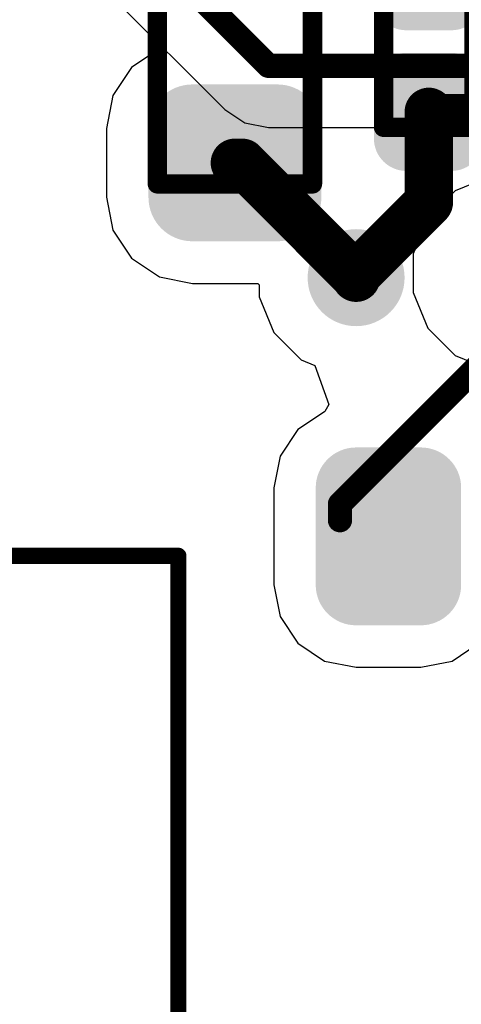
# Model space of a CAD drawing. Header units: inches. Extents: x 0.3 to 40.7, y 0 to 25.4.
# Tile 8 of 15: x 25.5 to 28.3, y 15.9 to 22. Entities that reach past the tile are written whole.
import ezdxf

# ---------------------------------------------------------------- set-up
doc = ezdxf.new("R2010")
doc.units = ezdxf.units.IN
for name, color, linetype in [('BOTTOM', 5, 'Continuous'), ('TOP', 1, 'Continuous'), ('Top Assembly', 56, 'Continuous'), ('Top Solder', 216, 'Continuous'), ('Via Holes', 16, 'Continuous')]:
    doc.layers.add(name, color=color, linetype=linetype)

# ---------------------------------------------------------------- blocks, each defined once
blk = doc.blocks.new('CAP_0603_2927')
at = {"layer": 'TOP'}
h = blk.add_hatch(color=1, dxfattribs=at)
edge = h.paths.add_edge_path()
edge.add_arc((-0.5369, -0.2631), 0.2219, 270, 360)
edge.add_line((-0.315, -0.2631), (-0.315, 0.2631))
edge.add_arc((-0.5369, 0.2631), 0.2219, 0, 90)
edge.add_line((-0.5369, 0.485), (-0.9632, 0.485))
edge.add_arc((-0.9632, 0.2631), 0.2219, 90, 180)
edge.add_line((-1.185, 0.2631), (-1.185, -0.2631))
edge.add_arc((-0.9632, -0.2631), 0.2219, 180, 270)
edge.add_line((-0.9632, -0.485), (-0.5369, -0.485))
h = blk.add_hatch(color=1, dxfattribs=at)
edge = h.paths.add_edge_path()
edge.add_arc((0.5369, 0.2631), 0.2219, 90, 180)
edge.add_line((0.315, 0.2631), (0.315, -0.2631))
edge.add_arc((0.5369, -0.2631), 0.2219, 180, 270)
edge.add_line((0.5369, -0.485), (0.9632, -0.485))
edge.add_arc((0.9632, -0.2631), 0.2219, 270, 360)
edge.add_line((1.185, -0.2631), (1.185, 0.2631))
edge.add_arc((0.9632, 0.2631), 0.2219, 0, 90)
edge.add_line((0.9632, 0.485), (0.5369, 0.485))
at = {"layer": 'Top Solder'}
h = blk.add_hatch(color=216, dxfattribs=at)
edge = h.paths.add_edge_path()
edge.add_arc((-0.5369, -0.2631), 0.2719, 270, 360)
edge.add_line((-0.265, -0.2631), (-0.265, 0.2631))
edge.add_arc((-0.5369, 0.2631), 0.2719, 0, 90)
edge.add_line((-0.5369, 0.535), (-0.9632, 0.535))
edge.add_arc((-0.9632, 0.2631), 0.2719, 90, 180)
edge.add_line((-1.235, 0.2631), (-1.235, -0.2631))
edge.add_arc((-0.9632, -0.2631), 0.2719, 180, 270)
edge.add_line((-0.9632, -0.535), (-0.5369, -0.535))
h = blk.add_hatch(color=216, dxfattribs=at)
edge = h.paths.add_edge_path()
edge.add_arc((0.5369, 0.2631), 0.2719, 90, 180)
edge.add_line((0.265, 0.2631), (0.265, -0.2631))
edge.add_arc((0.5369, -0.2631), 0.2719, 180, 270)
edge.add_line((0.5369, -0.535), (0.9632, -0.535))
edge.add_arc((0.9632, -0.2631), 0.2719, 270, 360)
edge.add_line((1.235, -0.2631), (1.235, 0.2631))
edge.add_arc((0.9632, 0.2631), 0.2719, 0, 90)
edge.add_line((0.9632, 0.535), (0.5369, 0.535))
at = {"layer": 'Top Assembly', "const_width": 0.12}
for points in [[(-0.88, 0.48), (0.88, 0.48)], [(-0.88, 0.48), (-0.88, -0.48)], [(0.88, 0.48), (0.88, -0.48)], [(-0.88, -0.48), (0.88, -0.48)]]:
    blk.add_lwpolyline(points, dxfattribs=at)
at = {"layer": 'Top Assembly', "const_width": 0.06}
for points in [[(-0.91, 0.48, 1), (-0.85, 0.48, 1)], [(-0.91, 0.48, 1), (-0.85, 0.48, 1)], [(0.85, 0.48, 1), (0.91, 0.48, 1)], [(0.85, 0.48, 1), (0.91, 0.48, 1)], [(-0.91, -0.48, 1), (-0.85, -0.48, 1)], [(-0.91, -0.48, 1), (-0.85, -0.48, 1)], [(0.85, -0.48, 1), (0.91, -0.48, 1)], [(0.85, -0.48, 1), (0.91, -0.48, 1)]]:
    blk.add_lwpolyline(points, format="xyb", close=True, dxfattribs=at)
blk = doc.blocks.new('CAP_0402_2928')
at = {"layer": 'TOP'}
h = blk.add_hatch(color=1, dxfattribs=at)
edge = h.paths.add_edge_path()
edge.add_arc((-0.2708, -0.1392), 0.1508, 270, 360)
edge.add_line((-0.12, -0.1392), (-0.12, 0.1392))
edge.add_arc((-0.2708, 0.1392), 0.1508, 0, 90)
edge.add_line((-0.2708, 0.29), (-0.5992, 0.29))
edge.add_arc((-0.5992, 0.1392), 0.1508, 90, 180)
edge.add_line((-0.75, 0.1392), (-0.75, -0.1392))
edge.add_arc((-0.5992, -0.1392), 0.1508, 180, 270)
edge.add_line((-0.5992, -0.29), (-0.2708, -0.29))
h = blk.add_hatch(color=1, dxfattribs=at)
edge = h.paths.add_edge_path()
edge.add_arc((0.2708, 0.1392), 0.1508, 90, 180)
edge.add_line((0.12, 0.1392), (0.12, -0.1392))
edge.add_arc((0.2708, -0.1392), 0.1508, 180, 270)
edge.add_line((0.2708, -0.29), (0.5992, -0.29))
edge.add_arc((0.5992, -0.1392), 0.1508, 270, 360)
edge.add_line((0.75, -0.1392), (0.75, 0.1392))
edge.add_arc((0.5992, 0.1392), 0.1508, 0, 90)
edge.add_line((0.5992, 0.29), (0.2708, 0.29))
at = {"layer": 'Top Solder'}
h = blk.add_hatch(color=216, dxfattribs=at)
edge = h.paths.add_edge_path()
edge.add_arc((-0.2708, -0.1392), 0.2008, 270, 360)
edge.add_line((-0.07, -0.1392), (-0.07, 0.1392))
edge.add_arc((-0.2708, 0.1392), 0.2008, 0, 90)
edge.add_line((-0.2708, 0.34), (-0.5992, 0.34))
edge.add_arc((-0.5992, 0.1392), 0.2008, 90, 180)
edge.add_line((-0.8, 0.1392), (-0.8, -0.1392))
edge.add_arc((-0.5992, -0.1392), 0.2008, 180, 270)
edge.add_line((-0.5992, -0.34), (-0.2708, -0.34))
h = blk.add_hatch(color=216, dxfattribs=at)
edge = h.paths.add_edge_path()
edge.add_arc((0.2708, 0.1392), 0.2008, 90, 180)
edge.add_line((0.07, 0.1392), (0.07, -0.1392))
edge.add_arc((0.2708, -0.1392), 0.2008, 180, 270)
edge.add_line((0.2708, -0.34), (0.5992, -0.34))
edge.add_arc((0.5992, -0.1392), 0.2008, 270, 360)
edge.add_line((0.8, -0.1392), (0.8, 0.1392))
edge.add_arc((0.5992, 0.1392), 0.2008, 0, 90)
edge.add_line((0.5992, 0.34), (0.2708, 0.34))
at = {"layer": 'Top Assembly', "const_width": 0.12}
for points in [[(0.53, 0.28), (-0.53, 0.28)], [(-0.53, -0.28), (-0.53, 0.28)], [(0.53, -0.28), (0.53, 0.28)], [(0.53, -0.28), (-0.53, -0.28)]]:
    blk.add_lwpolyline(points, dxfattribs=at)
at = {"layer": 'Top Assembly', "const_width": 0.06}
for points in [[(-0.56, 0.28, 1), (-0.5, 0.28, 1)], [(-0.56, 0.28, 1), (-0.5, 0.28, 1)], [(0.5, 0.28, 1), (0.56, 0.28, 1)], [(0.5, 0.28, 1), (0.56, 0.28, 1)], [(-0.56, -0.28, 1), (-0.5, -0.28, 1)], [(-0.56, -0.28, 1), (-0.5, -0.28, 1)], [(0.5, -0.28, 1), (0.56, -0.28, 1)], [(0.5, -0.28, 1), (0.56, -0.28, 1)]]:
    blk.add_lwpolyline(points, format="xyb", close=True, dxfattribs=at)
blk = doc.blocks.new('PKLCS1212E4001_R1_2958')
at = {"layer": 'Top Assembly', "const_width": 0.1}
for points in [[(-6, 6), (-6, -6)], [(6, -6), (-6, -6)]]:
    blk.add_lwpolyline(points, dxfattribs=at)
at = {"layer": 'Top Assembly', "const_width": 0.05}
blk.add_lwpolyline([(-6.025, -6, 1), (-5.975, -6, 1)], format="xyb", close=True, dxfattribs=at)
blk.add_lwpolyline([(-6.025, -6, 1), (-5.975, -6, 1)], format="xyb", close=True, dxfattribs=at)

msp = doc.modelspace()

# ---------------------------------------------------------------- hatches: boundary and pattern name
at = {"layer": 'BOTTOM'}
h = msp.add_hatch(color=5, dxfattribs=at)
edge = h.paths.add_edge_path()
edge.add_arc((27.6, 20.4), 0.3, 0, 360)
at = {"layer": 'TOP'}
h = msp.add_hatch(color=1, dxfattribs=at)
edge = h.paths.add_edge_path()
edge.add_arc((27.6, 20.4), 0.3, 0, 360)
h = msp.add_hatch(color=1, dxfattribs=at)
edge = h.paths.add_edge_path()
edge.add_arc((28, 18.5), 0.2, 270, 360)
edge.add_line((28.2, 18.5), (28.2, 19.1))
edge.add_arc((28, 19.1), 0.2, 0, 90)
edge.add_line((28, 19.3), (27.6, 19.3))
edge.add_arc((27.6, 19.1), 0.2, 90, 180)
edge.add_line((27.4, 19.1), (27.4, 18.5))
edge.add_arc((27.6, 18.5), 0.2, 180, 270)
edge.add_line((27.6, 18.3), (28, 18.3))
at = {"layer": 'Top Solder'}
h = msp.add_hatch(color=216, dxfattribs=at)
edge = h.paths.add_edge_path()
edge.add_arc((28, 18.5), 0.25, 270, 360)
edge.add_line((28.25, 18.5), (28.25, 19.1))
edge.add_arc((28, 19.1), 0.25, 0, 90)
edge.add_line((28, 19.35), (27.6, 19.35))
edge.add_arc((27.6, 19.1), 0.25, 90, 180)
edge.add_line((27.35, 19.1), (27.35, 18.5))
edge.add_arc((27.6, 18.5), 0.25, 180, 270)
edge.add_line((27.6, 18.25), (28, 18.25))
at = {"layer": 'Via Holes'}
h = msp.add_hatch(color=7, dxfattribs=at)
edge = h.paths.add_edge_path()
edge.add_arc((27.6, 20.4), 0.15, 0, 360)

# ---------------------------------------------------------------- linework, layer by layer
at = {"layer": 'BOTTOM'}
for p, q in [((25.8678, 22.3591), (26.7872, 21.4397)), ((26.7872, 21.4397), (26.9113, 21.3568)), ((26.9113, 21.3568), (27.0576, 21.3277)), ((27.0576, 21.3277), (28.5372, 21.3277)), ((28.4326, 21.0277), (28.2121, 20.9364)), ((28.2121, 20.9364), (28.0433, 20.7676)), ((28.0433, 20.7676), (27.952, 20.5471)), ((27.952, 20.5471), (27.952, 20.3084)), ((27.952, 20.3084), (28.0433, 20.0879)), ((28.0433, 20.0879), (28.2121, 19.9191)), ((28.2121, 19.9191), (28.4326, 19.8278))]:
    msp.add_line(p, q, dxfattribs=at)
at = {"layer": 'BOTTOM', "const_width": 0.15}
for points in [[(26.1382, 22.6294), (27.0576, 21.71)], [(27.0576, 21.71), (28.8195, 21.71)]]:
    msp.add_lwpolyline(points, dxfattribs=at)
at = {"layer": 'BOTTOM', "const_width": 0.075}
msp.add_lwpolyline([(27.0201, 21.71, 1), (27.0951, 21.71, 1)], format="xyb", close=True, dxfattribs=at)
msp.add_lwpolyline([(27.0201, 21.71, 1), (27.0951, 21.71, 1)], format="xyb", close=True, dxfattribs=at)
at = {"layer": 'TOP'}
for p, q in [((26.3261, 21.9988), (26.3334, 21.9753)), ((26.3334, 21.9753), (26.3245, 21.7755)), ((26.3245, 21.7755), (26.2107, 21.6994)), ((26.2107, 21.6994), (26.0953, 21.5268)), ((26.0953, 21.5268), (26.0548, 21.3232)), ((26.0548, 21.3232), (26.0548, 20.8969)), ((26.0548, 20.8969), (26.0953, 20.6932)), ((26.0953, 20.6932), (26.2107, 20.5206)), ((26.2107, 20.5206), (26.3833, 20.4053)), ((26.3833, 20.4053), (26.5869, 20.3648)), ((26.5869, 20.3648), (26.9914, 20.3648)), ((26.9914, 20.3648), (27, 20.3562)), ((27, 20.3562), (27, 20.2807)), ((27, 20.2807), (27.0913, 20.0601)), ((27.0913, 20.0601), (27.2601, 19.8913)), ((27.2601, 19.8913), (27.3436, 19.8568)), ((27.3436, 19.8568), (27.4308, 19.6152)), ((27.4308, 19.6152), (27.4073, 19.5715)), ((27.4049, 19.571), (27.2395, 19.4605)), ((27.4073, 19.5715), (27.4049, 19.571)), ((27.2395, 19.4605), (27.129, 19.2951)), ((27.129, 19.2951), (27.0902, 19.1)), ((27.0902, 19.1), (27.0902, 18.5)), ((27.0902, 18.5), (27.129, 18.3049)), ((27.129, 18.3049), (27.2395, 18.1395)), ((27.2395, 18.1395), (27.4049, 18.029)), ((28.1951, 18.029), (28.35, 18.1325)), ((27.4049, 18.029), (27.6, 17.9902)), ((28, 17.9902), (28.1951, 18.029)), ((27.6, 17.9902), (28, 17.9902))]:
    msp.add_line(p, q, dxfattribs=at)
for points, const_width in [([(28.05, 20.866), (28.05, 21.425)], 0.3), ([(28.05, 21.425), (28.5918, 21.425)], 0.22), ([(26.85, 21.11), (26.895, 21.11)], 0.3), ([(26.895, 21.11), (27.6, 20.405)], 0.3), ([(27.6, 20.416), (28.05, 20.866)], 0.3), ([(27.6, 20.405), (27.6, 20.416)], 0.3), ([(27.6, 20.4), (27.6, 20.405)], 0.3), ([(27.5, 19), (28.3726, 19.8726)], 0.15), ([(27.5, 18.9), (27.5, 19)], 0.15)]:
    msp.add_lwpolyline(points, dxfattribs=dict(at, const_width=const_width))
for points, const_width in [([(27.975, 21.425, 1), (28.125, 21.425, 1)], 0.15), ([(27.995, 21.425, 1), (28.105, 21.425, 1)], 0.11), ([(26.775, 21.11, 1), (26.925, 21.11, 1)], 0.15), ([(26.82, 21.11, 1), (26.97, 21.11, 1)], 0.15), ([(26.82, 21.11, 1), (26.97, 21.11, 1)], 0.15), ([(27.975, 20.866, 1), (28.125, 20.866, 1)], 0.15), ([(27.975, 20.866, 1), (28.125, 20.866, 1)], 0.15), ([(27.525, 20.416, 1), (27.675, 20.416, 1)], 0.15), ([(27.525, 20.416, 1), (27.675, 20.416, 1)], 0.15), ([(27.525, 20.405, 1), (27.675, 20.405, 1)], 0.15), ([(27.525, 20.405, 1), (27.675, 20.405, 1)], 0.15), ([(27.525, 20.405, 1), (27.675, 20.405, 1)], 0.15), ([(27.525, 20.4, 1), (27.675, 20.4, 1)], 0.15), ([(27.4625, 19, 1), (27.5375, 19, 1)], 0.075), ([(27.4625, 19, 1), (27.5375, 19, 1)], 0.075), ([(27.4625, 18.9, 1), (27.5375, 18.9, 1)], 0.075)]:
    msp.add_lwpolyline(points, format="xyb", close=True, dxfattribs=dict(at, const_width=const_width))

# ---------------------------------------------------------------- block references
for name, p, rotation in [('CAP_0603_2927', (26.85, 21.86), 90), ('CAP_0402_2928', (28.05, 21.86), 270), ('PKLCS1212E4001_R1_2958', (20.5, 12.68), 180)]:
    msp.add_blockref(name, p, dxfattribs=dict(rotation=rotation))

doc.saveas('drawing.dxf')
